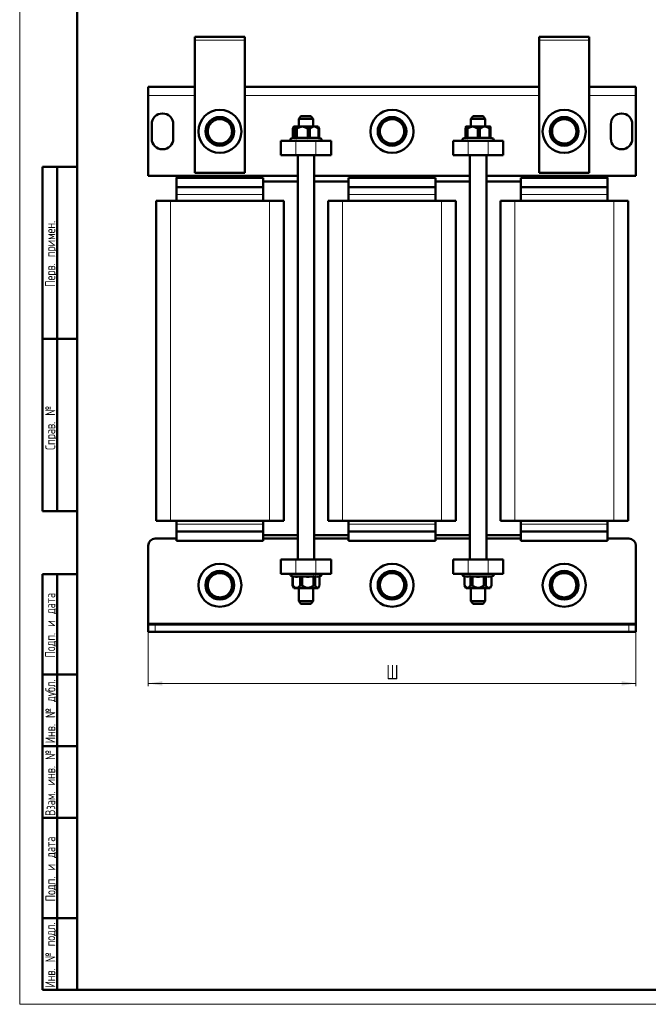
# Model space of a CAD drawing. Header units: millimetres. Extents: x 0 to 864, y 0 to 1188.
# Tile 1 of 3: x 0 to 438, y 0 to 687. Entities that reach past the tile are written whole.
import ezdxf

# ---------------------------------------------------------------- set-up
doc = ezdxf.new("R2010")
doc.units = ezdxf.units.MM
doc.header["$LTSCALE"] = 2
doc.layers.add('ОСЕВЫЕ', color=7, linetype='Continuous')
doc.styles.add('SLDTEXTSTYLE0', font='TXT', dxfattribs={"width": 0.7, "bigfont": 'bigfont'})
doc.styles.add('SLDTEXTSTYLE1', font='TXT', dxfattribs={"width": 0.7})
doc.dimstyles.new('SLDDIMSTYLE0', dxfattribs={"dimtxt": 10, "dimasz": 10, "dimexe": 0, "dimexo": 0.0625, "dimgap": 2.5, "dimtad": 2, "dimdec": 1, "dimrnd": 1e-09, "dimzin": 12, "dimdsep": 46, "dimtxsty": 'SLDTEXTSTYLE1', "dimsah": 1, "dimcen": 0.09, "dimadec": 0, "dimazin": 3, "dimtfac": 1, "dimtdec": 3, "dimtofl": 0, "dimtmove": 0, "dimatfit": 3, "dimfxl": 1, "dimfrac": 2, "dimtolj": 1, "dimtzin": 12, "dimarcsym": 0})

# ---------------------------------------------------------------- blocks, each defined once
blk = doc.blocks.new('_D')
at = {"color": 7, "linetype": 'Continuous', "lineweight": 0}
for p, q in [((89.54, 259.75), (89.54, 221.77)), ((429.54, 259.75), (429.54, 221.77)), ((89.54, 223.77), (429.54, 223.77))]:
    blk.add_line(p, q, dxfattribs=at)
at = {"color": 7, "linetype": 'Continuous', "lineweight": 18}
for points in [[(89.54, 223.77), (99.54, 222.24), (99.54, 225.31)], [(429.54, 223.77), (419.54, 225.31), (419.54, 222.24)]]:
    blk.add_solid(points, dxfattribs=at)
at = {"color": 7, "linetype": 'Continuous', "lineweight": 18, "insert": (255.63, 236.67), "char_height": 10, "attachment_point": 1, "style": 'SLDTEXTSTYLE0'}
blk.add_mtext('Ш', dxfattribs=at)

msp = doc.modelspace()

# ---------------------------------------------------------------- linework, layer by layer
at = {"color": 7, "linetype": 'Continuous', "lineweight": 50}
for p, q in [((40, 1178), (40, 10)), ((122.04, 674.77), (157.04, 674.77)), ((122.04, 672.27), (122.04, 674.77)), ((157.04, 674.77), (157.04, 672.27)), ((362.04, 674.77), (397.04, 674.77)), ((362.04, 672.27), (362.04, 674.77)), ((397.04, 674.77), (397.04, 672.27)), ((122.04, 672.27), (122.04, 579.77)), ((157.04, 579.77), (157.04, 672.27)), ((362.04, 672.27), (362.04, 579.77)), ((397.04, 579.77), (397.04, 672.27)), ((89.54, 633.77), (89.54, 639.77)), ((89.54, 639.77), (122.04, 639.77)), ((157.04, 639.77), (362.04, 639.77)), ((397.04, 639.77), (429.54, 639.77)), ((429.54, 639.77), (429.54, 633.77)), ((89.54, 633.77), (89.54, 577.77)), ((429.54, 577.77), (429.54, 633.77)), ((196.04, 619.27), (194.54, 617.49)), ((196.04, 619.27), (200.09, 619.27)), ((200.09, 619.27), (203.04, 619.27)), ((204.54, 617.49), (203.04, 619.27)), ((316.04, 619.27), (314.54, 617.49)), ((316.04, 619.27), (319.54, 619.27)), ((319.54, 619.27), (323.04, 619.27)), ((324.54, 617.49), (323.04, 619.27)), ((92.04, 603.77), (92.04, 613.77)), ((107.04, 613.77), (107.04, 603.77)), ((191.14, 612.27), (190.83, 611.74)), ((207.94, 612.27), (191.14, 612.27)), ((194.54, 617.49), (194.54, 612.27)), ((200.33, 617.49), (194.54, 617.49)), ((204.54, 617.49), (200.33, 617.49)), ((204.54, 612.27), (204.54, 617.49)), ((208.25, 611.74), (207.94, 612.27)), ((208.24, 611.74), (208.7, 610.54)), ((311.14, 612.27), (311, 612.04)), ((327.94, 612.27), (311.14, 612.27)), ((314.54, 617.49), (314.54, 612.27)), ((319.54, 617.49), (314.54, 617.49)), ((324.54, 617.49), (319.54, 617.49)), ((324.54, 612.27), (324.54, 617.49)), ((328.08, 612.04), (327.94, 612.27)), ((412.04, 603.77), (412.04, 613.77)), ((427.04, 613.77), (427.04, 603.77)), ((190.38, 610.54), (190.38, 604.54)), ((190.38, 604.52), (190.38, 604.54)), ((193.13, 610.54), (192.09, 610.54)), ((192.09, 604.54), (192.09, 610.54)), ((192.09, 604.54), (192.09, 604.52)), ((193.13, 610.54), (193.13, 604.54)), ((193.13, 604.52), (193.13, 604.54)), ((200.78, 604.54), (200.77, 604.52)), ((202.29, 610.54), (200.78, 610.54)), ((200.78, 604.54), (200.78, 610.54)), ((202.29, 610.54), (202.29, 604.54)), ((202.29, 604.52), (202.29, 604.54)), ((208.7, 610.54), (208.23, 610.54)), ((208.23, 604.54), (208.23, 610.54)), ((208.23, 604.54), (208.23, 604.52)), ((208.7, 610.54), (208.7, 604.54)), ((208.7, 604.52), (208.7, 604.54)), ((310.62, 604.27), (309.13, 603.73)), ((310.83, 610.54), (310.83, 604.54)), ((310.83, 604.52), (310.83, 604.54)), ((312.12, 610.54), (311.27, 610.54)), ((311.27, 604.54), (311.27, 610.54)), ((311.27, 604.54), (311.27, 604.52)), ((312.12, 610.54), (312.12, 604.54)), ((312.12, 604.52), (312.12, 604.54)), ((320.83, 610.54), (319.28, 610.54)), ((319.28, 604.54), (319.28, 610.54)), ((319.28, 604.54), (319.28, 604.52)), ((320.83, 610.54), (320.83, 604.54)), ((320.83, 604.52), (320.83, 604.54)), ((328.25, 610.54), (327.55, 610.54)), ((327.55, 604.54), (327.55, 610.54)), ((327.55, 604.54), (327.55, 604.52)), ((328.25, 610.54), (328.25, 604.54)), ((328.25, 604.52), (328.25, 604.54)), ((329.95, 603.73), (328.46, 604.27)), ((182.04, 592.27), (182.04, 602.27)), ((182.04, 602.27), (192.54, 602.27)), ((190.42, 604.2), (189.13, 603.73)), ((206.54, 602.27), (192.54, 602.27)), ((206.54, 602.27), (217.04, 602.27)), ((209.95, 603.73), (208.86, 604.13)), ((217.04, 602.27), (217.04, 592.27)), ((302.04, 592.27), (302.04, 602.27)), ((302.04, 602.27), (312.54, 602.27)), ((326.54, 602.27), (312.54, 602.27)), ((326.54, 602.27), (337.04, 602.27)), ((337.04, 602.27), (337.04, 592.27)), ((192.54, 592.27), (182.04, 592.27)), ((192.54, 592.27), (206.54, 592.27)), ((193.79, 592.27), (193.79, 310.27)), ((205.29, 310.27), (205.29, 592.27)), ((217.04, 592.27), (206.54, 592.27)), ((312.54, 592.27), (302.04, 592.27)), ((312.54, 592.27), (326.54, 592.27)), ((313.79, 592.27), (313.79, 310.27)), ((325.29, 310.27), (325.29, 592.27)), ((337.04, 592.27), (326.54, 592.27)), ((16, 344), (16, 584)), ((40, 584), (16, 584)), ((16, 344), (16, 584)), ((26, 344), (26, 584)), ((26, 344), (26, 584)), ((89.54, 577.77), (193.79, 577.77)), ((109.54, 577.77), (109.54, 576.27)), ((122.04, 579.77), (157.04, 579.77)), ((205.29, 577.77), (313.79, 577.77)), ((325.29, 577.77), (429.54, 577.77)), ((362.04, 579.77), (397.04, 579.77)), ((409.54, 576.27), (409.54, 577.77)), ((109.29, 569.77), (109.29, 576.27)), ((109.29, 576.27), (169.79, 576.27)), ((169.79, 569.77), (169.79, 576.27)), ((193.79, 573.77), (169.79, 573.77)), ((229.29, 573.77), (205.29, 573.77)), ((229.29, 576.27), (289.79, 576.27)), ((229.29, 569.77), (229.29, 576.27)), ((289.79, 569.77), (289.79, 576.27)), ((313.79, 573.77), (289.79, 573.77)), ((349.29, 573.77), (325.29, 573.77)), ((349.29, 569.77), (349.29, 576.27)), ((349.29, 576.27), (409.79, 576.27)), ((409.79, 569.77), (409.79, 576.27)), ((109.29, 569.77), (169.79, 569.77)), ((109.29, 569.77), (109.29, 564.77)), ((109.29, 560.27), (109.29, 564.77)), ((169.79, 564.77), (169.79, 569.77)), ((169.79, 564.77), (169.79, 560.27)), ((229.29, 569.77), (289.79, 569.77)), ((229.29, 569.77), (229.29, 564.77)), ((229.29, 560.27), (229.29, 564.77)), ((289.79, 564.77), (289.79, 569.77)), ((289.79, 564.77), (289.79, 560.27)), ((349.29, 569.77), (409.79, 569.77)), ((349.29, 569.77), (349.29, 564.77)), ((349.29, 560.27), (349.29, 564.77)), ((409.79, 564.77), (409.79, 569.77)), ((409.79, 564.77), (409.79, 560.27)), ((95.04, 337.27), (95.04, 560.27)), ((95.04, 560.27), (105.04, 560.27)), ((105.04, 560.27), (174.04, 560.27)), ((174.04, 560.27), (184.04, 560.27)), ((184.04, 560.27), (184.04, 337.27)), ((215.04, 337.27), (215.04, 560.27)), ((215.04, 560.27), (225.04, 560.27)), ((225.04, 560.27), (294.04, 560.27)), ((294.04, 560.27), (304.04, 560.27)), ((304.04, 560.27), (304.04, 337.27)), ((335.04, 337.27), (335.04, 560.27)), ((335.04, 560.27), (345.04, 560.27)), ((345.04, 560.27), (414.04, 560.27)), ((414.04, 560.27), (424.04, 560.27)), ((424.04, 560.27), (424.04, 337.27)), ((16, 464), (40, 464)), ((16, 344), (40, 344)), ((105.04, 337.27), (95.04, 337.27)), ((105.04, 337.27), (174.04, 337.27)), ((109.29, 334.77), (109.29, 337.27)), ((169.79, 337.27), (169.79, 334.77)), ((184.04, 337.27), (174.04, 337.27)), ((225.04, 337.27), (215.04, 337.27)), ((225.04, 337.27), (294.04, 337.27)), ((229.29, 334.77), (229.29, 337.27)), ((289.79, 337.27), (289.79, 334.77)), ((304.04, 337.27), (294.04, 337.27)), ((345.04, 337.27), (335.04, 337.27)), ((345.04, 337.27), (414.04, 337.27)), ((349.29, 334.77), (349.29, 337.27)), ((409.79, 337.27), (409.79, 334.77)), ((424.04, 337.27), (414.04, 337.27)), ((109.29, 334.77), (109.29, 329.77)), ((169.79, 329.77), (109.29, 329.77)), ((109.29, 329.77), (109.29, 323.27)), ((169.79, 329.77), (169.79, 334.77)), ((169.79, 329.77), (169.79, 323.27)), ((229.29, 334.77), (229.29, 329.77)), ((289.79, 329.77), (229.29, 329.77)), ((229.29, 329.77), (229.29, 323.27)), ((289.79, 329.77), (289.79, 334.77)), ((289.79, 329.77), (289.79, 323.27)), ((349.29, 334.77), (349.29, 329.77)), ((349.29, 329.77), (349.29, 323.27)), ((409.79, 329.77), (349.29, 329.77)), ((409.79, 329.77), (409.79, 334.77)), ((409.79, 329.77), (409.79, 323.27)), ((94.54, 324.77), (109.29, 324.77)), ((169.79, 323.27), (109.29, 323.27)), ((169.79, 327.27), (193.79, 327.27)), ((169.79, 324.77), (193.79, 324.77)), ((205.29, 327.27), (229.29, 327.27)), ((205.29, 324.77), (229.29, 324.77)), ((289.79, 323.27), (229.29, 323.27)), ((289.79, 327.27), (313.79, 327.27)), ((289.79, 324.77), (313.79, 324.77)), ((325.29, 327.27), (349.29, 327.27)), ((325.29, 324.77), (349.29, 324.77)), ((409.79, 323.27), (349.29, 323.27)), ((409.79, 324.77), (424.54, 324.77)), ((89.54, 265.77), (89.54, 319.77)), ((429.54, 319.77), (429.54, 265.77)), ((182.04, 300.27), (182.04, 310.27)), ((192.54, 310.27), (182.04, 310.27)), ((206.54, 310.27), (192.54, 310.27)), ((217.04, 310.27), (206.54, 310.27)), ((217.04, 300.27), (217.04, 310.27)), ((302.04, 300.27), (302.04, 310.27)), ((312.54, 310.27), (302.04, 310.27)), ((326.54, 310.27), (312.54, 310.27)), ((337.04, 310.27), (326.54, 310.27)), ((337.04, 300.27), (337.04, 310.27)), ((16, 10), (16, 300)), ((16, 300), (40, 300)), ((26, 10), (26, 300)), ((182.04, 300.27), (192.54, 300.27)), ((189.13, 298.82), (189.83, 298.57)), ((190.17, 298.03), (190.17, 298.01)), ((190.17, 292.01), (190.17, 298.01)), ((190.41, 298.01), (190.41, 298.03)), ((190.41, 298.01), (190.41, 292.01)), ((192.54, 300.27), (206.54, 300.27)), ((195.48, 298.03), (195.48, 298.01)), ((195.48, 292.01), (195.48, 298.01)), ((196.92, 298.01), (196.92, 298.03)), ((196.92, 298.01), (196.92, 292.01)), ((204.85, 298.03), (204.85, 298.01)), ((204.85, 292.01), (204.85, 298.01)), ((206.05, 298.01), (206.05, 298.03)), ((206.05, 298.01), (206.05, 292.01)), ((206.54, 300.27), (217.04, 300.27)), ((208.91, 298.03), (208.91, 298.01)), ((208.91, 292.01), (208.91, 298.01)), ((209.08, 298.5), (209.95, 298.82)), ((302.04, 300.27), (312.54, 300.27)), ((309.13, 298.82), (309.74, 298.6)), ((310.14, 298.03), (310.14, 292.01)), ((310.17, 298.01), (310.17, 298.03)), ((310.17, 298.01), (310.17, 292.01)), ((312.54, 300.27), (326.54, 300.27)), ((314.18, 298.03), (314.18, 298.01)), ((314.18, 292.01), (314.18, 298.01)), ((315.53, 298.01), (315.53, 298.03)), ((315.53, 298.01), (315.53, 292.01)), ((323.55, 298.03), (323.55, 298.01)), ((323.55, 292.01), (323.55, 298.01)), ((324.89, 298.01), (324.89, 298.03)), ((324.89, 298.01), (324.89, 292.01)), ((326.54, 300.27), (337.04, 300.27)), ((328.91, 298.03), (328.91, 298.01)), ((328.91, 292.01), (328.91, 298.01)), ((328.94, 292.01), (328.94, 298.03)), ((329.33, 298.6), (329.95, 298.82)), ((190.44, 291.58), (190.17, 292.01)), ((190.17, 292.01), (190.41, 292.01)), ((190.4, 291.56), (191.14, 290.27)), ((191.14, 290.27), (200.87, 290.27)), ((194.54, 290.27), (194.54, 281.06)), ((195.48, 292.01), (196.92, 292.01)), ((200.87, 290.27), (207.94, 290.27)), ((204.54, 281.06), (204.54, 290.27)), ((204.85, 292.01), (206.05, 292.01)), ((207.94, 290.27), (208.68, 291.56)), ((310.14, 292.01), (311.14, 290.27)), ((310.14, 292.01), (310.17, 292.01)), ((311.14, 290.27), (327.94, 290.27)), ((314.18, 292.01), (315.53, 292.01)), ((314.54, 290.27), (314.54, 281.06)), ((323.55, 292.01), (324.89, 292.01)), ((324.54, 281.06), (324.54, 290.27)), ((327.94, 290.27), (328.94, 292.01)), ((328.91, 292.01), (328.94, 292.01)), ((194.54, 281.06), (196.04, 279.27)), ((194.54, 281.06), (200.33, 281.06)), ((200.09, 279.27), (196.04, 279.27)), ((203.04, 279.27), (200.09, 279.27)), ((200.33, 281.06), (204.54, 281.06)), ((203.04, 279.27), (204.54, 281.06)), ((314.54, 281.06), (316.04, 279.27)), ((314.54, 281.06), (319.54, 281.06)), ((319.54, 279.27), (316.04, 279.27)), ((319.54, 281.06), (324.54, 281.06)), ((323.04, 279.27), (319.54, 279.27)), ((323.04, 279.27), (324.54, 281.06)), ((89.54, 265.77), (89.54, 264.77)), ((89.54, 259.77), (89.54, 264.77)), ((89.54, 264.77), (94.54, 264.77)), ((94.54, 264.77), (424.54, 264.77)), ((424.54, 264.77), (429.54, 264.77)), ((429.54, 264.77), (429.54, 265.77)), ((429.54, 264.77), (429.54, 259.77)), ((94.54, 259.77), (89.54, 259.77)), ((94.54, 259.77), (424.54, 259.77)), ((429.54, 259.77), (424.54, 259.77)), ((40, 230), (16, 230)), ((40, 180), (16, 180)), ((40, 130), (16, 130)), ((16, 60), (40, 60)), ((16, 10), (40, 10)), ((40, 10), (830, 10))]:
    msp.add_line(p, q, dxfattribs=at)
at = {"color": 7, "linetype": 'Continuous', "lineweight": 25}
for p, q in [((40, 1178), (40, 10)), ((40, 464), (16, 464))]:
    msp.add_line(p, q, dxfattribs=at)
at = {"color": 9, "linetype": 'Continuous', "lineweight": 18}
for p, q in [((122.04, 672.27), (157.04, 672.27)), ((362.04, 672.27), (397.04, 672.27)), ((122.04, 633.77), (89.54, 633.77)), ((362.04, 633.77), (157.04, 633.77)), ((429.54, 633.77), (397.04, 633.77)), ((192.09, 604.52), (193.13, 604.52)), ((200.77, 604.52), (202.29, 604.52)), ((208.23, 604.52), (208.7, 604.52)), ((311.27, 604.52), (312.12, 604.52)), ((319.28, 604.52), (320.83, 604.52)), ((327.55, 604.52), (328.25, 604.52)), ((189.13, 603.73), (206.54, 603.73)), ((192.96, 603.95), (191.69, 603.95)), ((192.54, 602.27), (192.54, 592.27)), ((202.53, 603.95), (200.69, 603.95)), ((206.54, 603.73), (209.95, 603.73)), ((206.54, 592.27), (206.54, 602.27)), ((209.11, 603.95), (208.54, 603.95)), ((309.13, 603.73), (325.23, 603.73)), ((311.89, 603.95), (310.86, 603.95)), ((312.54, 602.27), (312.54, 592.27)), ((321.01, 603.95), (319.14, 603.95)), ((325.23, 603.73), (329.95, 603.73)), ((326.54, 592.27), (326.54, 602.27)), ((328.66, 603.95), (327.81, 603.95)), ((109.29, 564.77), (169.79, 564.77)), ((229.29, 564.77), (289.79, 564.77)), ((349.29, 564.77), (409.79, 564.77)), ((105.04, 560.27), (105.04, 337.27)), ((174.04, 337.27), (174.04, 560.27)), ((225.04, 560.27), (225.04, 337.27)), ((294.04, 337.27), (294.04, 560.27)), ((345.04, 560.27), (345.04, 337.27)), ((414.04, 337.27), (414.04, 560.27)), ((169.79, 334.77), (109.29, 334.77)), ((289.79, 334.77), (229.29, 334.77)), ((409.79, 334.77), (349.29, 334.77)), ((192.54, 300.27), (192.54, 310.27)), ((206.54, 300.27), (206.54, 310.27)), ((312.54, 300.27), (312.54, 310.27)), ((326.54, 300.27), (326.54, 310.27)), ((209.95, 298.82), (189.13, 298.82)), ((189.76, 298.6), (190.06, 298.6)), ((190.41, 298.03), (190.17, 298.03)), ((195.19, 298.6), (196.94, 298.6)), ((196.92, 298.03), (195.48, 298.03)), ((206.05, 298.03), (204.85, 298.03)), ((204.96, 298.6), (206.42, 298.6)), ((319.54, 298.82), (309.13, 298.82)), ((309.74, 298.6), (309.79, 298.6)), ((310.17, 298.03), (310.14, 298.03)), ((313.85, 298.6), (315.48, 298.6)), ((315.53, 298.03), (314.18, 298.03)), ((329.95, 298.82), (319.54, 298.82)), ((324.89, 298.03), (323.55, 298.03)), ((323.6, 298.6), (325.23, 298.6)), ((328.94, 298.03), (328.91, 298.03)), ((329.29, 298.6), (329.33, 298.6)), ((429.54, 265.77), (89.54, 265.77)), ((94.54, 264.77), (94.54, 259.77)), ((424.54, 259.77), (424.54, 264.77))]:
    msp.add_line(p, q, dxfattribs=at)
at = {"color": 7, "linetype": 'Continuous', "lineweight": 50}
for centre, radius in [((139.54, 608.77), 15), ((139.54, 608.77), 10), ((259.54, 608.77), 15), ((259.54, 608.77), 10), ((379.54, 608.77), 15), ((379.54, 608.77), 10), ((139.54, 292.27), 15), ((139.54, 292.27), 10), ((259.54, 292.27), 15), ((259.54, 292.27), 10), ((379.54, 292.27), 15), ((379.54, 292.27), 10)]:
    msp.add_circle(centre, radius, dxfattribs=at)
for centre, radius, start, end in [((99.54, 613.77), 7.5, 0, 180), ((419.54, 613.77), 7.5, 360, 180), ((139.54, 608.77), 8.5, 143.31178, 203.31178), ((139.54, 608.77), 8.5, 83.31178, 143.31178), ((139.54, 608.77), 8.5, 23.31178, 83.31178), ((139.54, 608.77), 8.5, 323.31178, 23.31178), ((259.54, 608.77), 8.5, 156.8699, 216.8699), ((259.54, 608.77), 8.5, 96.8699, 156.8699), ((259.54, 608.77), 8.5, 36.8699, 96.8699), ((259.54, 608.77), 8.5, 336.8699, 36.8699), ((379.54, 608.77), 8.5, 130.86263, 190.86263), ((379.54, 608.77), 8.5, 70.86263, 130.86263), ((379.54, 608.77), 8.5, 10.86263, 70.86263), ((139.54, 608.77), 8.5, 203.31178, 263.31178), ((259.54, 608.77), 8.5, 276.8699, 336.8699), ((379.54, 608.77), 8.5, 190.86263, 250.86263), ((379.54, 608.77), 8.5, 310.86263, 10.86263), ((99.54, 603.77), 7.5, 180, 0), ((139.54, 608.77), 8.5, 263.31178, 323.31178), ((189.39, 603.02), 0.75, 110, 270), ((209.69, 603.02), 0.75, 270, 70), ((259.54, 608.77), 8.5, 216.8699, 276.8699), ((309.39, 603.02), 0.75, 110, 270), ((329.69, 603.02), 0.75, 270, 70), ((379.54, 608.77), 8.5, 250.86263, 310.86263), ((419.54, 603.77), 7.5, 180, 0), ((94.54, 319.77), 5, 90, 180), ((424.54, 319.77), 5, 0, 90), ((139.54, 292.27), 8.5, 143.31178, 203.31178), ((139.54, 292.27), 8.5, 83.31178, 143.31178), ((139.54, 292.27), 8.5, 23.31178, 83.31178), ((139.54, 292.27), 8.5, 323.31178, 23.31178), ((189.39, 299.52), 0.75, 90, 250), ((209.69, 299.52), 0.75, 290, 90), ((259.54, 292.27), 8.5, 130.86263, 190.86263), ((259.54, 292.27), 8.5, 70.86263, 130.86263), ((259.54, 292.27), 8.5, 10.86263, 70.86263), ((309.39, 299.52), 0.75, 90, 250), ((309.54, 298.03), 0.6, 0, 70), ((329.54, 298.03), 0.6, 110, 180), ((329.69, 299.52), 0.75, 290, 90), ((379.54, 292.27), 8.5, 120, 180), ((379.54, 292.27), 8.5, 60, 120), ((379.54, 292.27), 8.5, 0, 60), ((139.54, 292.27), 8.5, 203.31178, 263.31178), ((259.54, 292.27), 8.5, 190.86263, 250.86263), ((259.54, 292.27), 8.5, 310.86263, 10.86263), ((379.54, 292.27), 8.5, 180, 240), ((379.54, 292.27), 8.5, 300, 0), ((139.54, 292.27), 8.5, 263.31178, 323.31178), ((259.54, 292.27), 8.5, 250.86263, 310.86263), ((379.54, 292.27), 8.5, 240, 300)]:
    msp.add_arc(centre, radius, start, end, dxfattribs=at)
for points, knots in [([(373.98, 615.2), (374.07, 615.28), (374.73, 615.86), (375.99, 616.94), (377.12, 617.92), (377.69, 618.41)], [0, 0, 0, 0, 0.070088, 0.530783, 1, 1, 1, 1]), ([(377.69, 618.41), (378.44, 618.15), (379.96, 617.63), (381.53, 617.08), (382.33, 616.81)], [0, 0, 0, 0, 0.495458, 1, 1, 1, 1]), ([(129.79, 609.92), (130.27, 610.56), (131.23, 611.85), (132.22, 613.18), (132.72, 613.85)], [0, 0, 0, 0, 0.495458, 1, 1, 1, 1]), ([(132.72, 613.85), (132.79, 613.95), (133.32, 614.65), (134.31, 615.98), (135.2, 617.18), (135.66, 617.79)], [0, 0, 0, 0, 0.070088, 0.5307834, 1, 1, 1, 1]), ([(135.66, 617.79), (136.45, 617.7), (138.04, 617.51), (139.7, 617.31), (140.53, 617.22)], [0, 0, 0, 0, 0.495458, 1, 1, 1, 1]), ([(140.53, 617.22), (140.64, 617.2), (141.52, 617.1), (143.17, 616.91), (144.65, 616.73), (145.4, 616.65)], [0, 0, 0, 0, 0.070088, 0.530783, 1, 1, 1, 1]), ([(145.4, 616.65), (145.72, 615.91), (146.36, 614.44), (147.01, 612.91), (147.35, 612.14)], [0, 0, 0, 0, 0.495458, 1, 1, 1, 1]), ([(147.35, 612.14), (147.36, 612.11), (147.69, 611.35), (148.35, 609.82), (148.97, 608.37), (149.29, 607.63)], [0, 0, 0, 0, 0.0171741, 0.5034184, 1, 1, 1, 1]), ([(192.09, 610.54), (191.93, 611.04), (191.67, 611.85), (191.23, 612.21), (190.79, 611.83), (190.53, 611.02), (190.38, 610.54)], [0, 0, 0, 0, 0.304228, 0.504023, 0.7042, 1, 1, 1, 1]), ([(200.78, 610.54), (200.06, 611.04), (198.88, 611.85), (196.92, 612.21), (194.98, 611.83), (193.82, 611.02), (193.13, 610.54)], [0, 0, 0, 0, 0.304228, 0.504023, 0.7042, 1, 1, 1, 1]), ([(208.23, 610.54), (207.75, 610.97), (206.92, 611.72), (205.51, 612.19), (204.1, 611.98), (203.04, 611.27), (202.44, 610.69), (202.29, 610.54)], [0, 0, 0, 0, 0.265126, 0.4611, 0.657144, 0.912342, 1, 1, 1, 1]), ([(249.79, 607.6), (250.11, 608.33), (250.74, 609.81), (251.39, 611.34), (251.72, 612.11)], [0, 0, 0, 0, 0.495458, 1, 1, 1, 1]), ([(251.72, 612.11), (251.77, 612.22), (252.11, 613.03), (252.77, 614.56), (253.35, 615.93), (253.65, 616.63)], [0, 0, 0, 0, 0.070088, 0.530783, 1, 1, 1, 1]), ([(253.65, 616.63), (254.44, 616.72), (256.04, 616.91), (257.69, 617.11), (258.52, 617.21)], [0, 0, 0, 0, 0.495458, 1, 1, 1, 1]), ([(258.52, 617.21), (258.64, 617.23), (259.51, 617.33), (261.16, 617.53), (262.65, 617.71), (263.39, 617.8)], [0, 0, 0, 0, 0.070088, 0.530783, 1, 1, 1, 1]), ([(263.39, 617.8), (263.87, 617.16), (264.84, 615.88), (265.84, 614.55), (266.34, 613.87)], [0, 0, 0, 0, 0.495458, 1, 1, 1, 1]), ([(266.34, 613.87), (266.36, 613.85), (266.86, 613.18), (267.86, 611.85), (268.8, 610.59), (269.28, 609.95)], [0, 0, 0, 0, 0.017174, 0.503418, 1, 1, 1, 1]), ([(311.27, 610.54), (311.23, 611.04), (311.16, 611.85), (311.05, 612.21), (310.94, 611.83), (310.87, 611.02), (310.83, 610.54)], [0, 0, 0, 0, 0.304228, 0.504023, 0.7042, 1, 1, 1, 1]), ([(319.28, 610.54), (318.62, 611.04), (317.51, 611.85), (315.67, 612.21), (313.85, 611.83), (312.77, 611.02), (312.12, 610.54)], [0, 0, 0, 0, 0.304228, 0.504023, 0.7042, 1, 1, 1, 1]), ([(327.55, 610.54), (327.01, 610.97), (326.07, 611.72), (324.48, 612.19), (322.88, 611.98), (321.68, 611.27), (321, 610.69), (320.83, 610.54)], [0, 0, 0, 0, 0.265126, 0.4611, 0.657144, 0.912342, 1, 1, 1, 1]), ([(328.05, 612.02), (328.08, 611.97), (328.15, 611.8), (328.21, 611.05), (328.25, 610.54)], [0, 0, 0, 0, 0.336275, 1, 1, 1, 1]), ([(370.27, 611.99), (370.87, 612.51), (372.09, 613.57), (373.34, 614.65), (373.98, 615.2)], [0, 0, 0, 0, 0.495458, 1, 1, 1, 1]), ([(371.19, 607.17), (371.19, 607.2), (371.03, 608.02), (370.72, 609.66), (370.42, 611.21), (370.27, 611.99)], [0, 0, 0, 0, 0.017174, 0.503418, 1, 1, 1, 1]), ([(382.33, 616.81), (382.44, 616.77), (383.27, 616.48), (384.84, 615.93), (386.25, 615.44), (386.96, 615.2)], [0, 0, 0, 0, 0.070088, 0.530783, 1, 1, 1, 1]), ([(386.96, 615.2), (387.11, 614.41), (387.42, 612.83), (387.73, 611.2), (387.89, 610.38)], [0, 0, 0, 0, 0.495458, 1, 1, 1, 1]), ([(131.73, 605.41), (131.72, 605.44), (131.39, 606.2), (130.73, 607.73), (130.11, 609.18), (129.79, 609.92)], [0, 0, 0, 0, 0.017174, 0.503418, 1, 1, 1, 1]), ([(133.68, 600.9), (133.36, 601.64), (132.72, 603.11), (132.07, 604.64), (131.73, 605.41)], [0, 0, 0, 0, 0.495458, 1, 1, 1, 1]), ([(149.29, 607.63), (148.81, 606.99), (147.85, 605.7), (146.86, 604.37), (146.36, 603.7)], [0, 0, 0, 0, 0.495458, 1, 1, 1, 1]), ([(190.38, 604.52), (190.37, 604.45), (190.35, 604.32), (190.29, 604.18), (190.23, 604.13), (190.22, 604.13)], [0, 0, 0, 0, 0.465283, 0.930214, 1, 1, 1, 1]), ([(192.09, 604.52), (192.08, 604.45), (192.06, 604.31), (191.96, 604.14), (191.83, 604.02), (191.73, 603.97), (191.7, 603.95), (191.69, 603.95)], [0, 0, 0, 0, 0.271399, 0.542593, 0.81901, 0.990077, 1, 1, 1, 1]), ([(193.13, 604.52), (193.13, 604.45), (193.13, 604.31), (193.09, 604.14), (193.03, 604.02), (192.98, 603.97), (192.96, 603.95), (192.96, 603.95)], [0, 0, 0, 0, 0.271399, 0.542593, 0.81901, 0.990077, 1, 1, 1, 1]), ([(200.77, 604.52), (200.77, 604.45), (200.76, 604.31), (200.73, 604.14), (200.71, 604.02), (200.7, 603.97), (200.7, 603.95), (200.69, 603.95)], [0, 0, 0, 0, 0.271399, 0.542593, 0.81901, 0.990077, 1, 1, 1, 1]), ([(202.29, 604.52), (202.3, 604.45), (202.31, 604.31), (202.38, 604.14), (202.45, 604.02), (202.51, 603.97), (202.53, 603.95), (202.53, 603.95)], [0, 0, 0, 0, 0.2713992, 0.5425928, 0.8190103, 0.9900769, 1, 1, 1, 1]), ([(208.54, 603.95), (208.54, 603.95), (208.5, 603.97), (208.42, 604.02), (208.32, 604.14), (208.24, 604.31), (208.23, 604.45), (208.23, 604.52)], [0, 0, 0, 0, 0.009923, 0.18099, 0.457407, 0.728601, 1, 1, 1, 1]), ([(209.11, 603.95), (209.11, 603.95), (209.07, 603.97), (208.97, 604.02), (208.83, 604.14), (208.72, 604.31), (208.71, 604.45), (208.7, 604.52)], [0, 0, 0, 0, 0.009923, 0.18099, 0.457407, 0.728601, 1, 1, 1, 1]), ([(252.74, 603.67), (252.72, 603.7), (252.22, 604.37), (251.22, 605.7), (250.27, 606.96), (249.79, 607.6)], [0, 0, 0, 0, 0.0171741, 0.5034184, 1, 1, 1, 1]), ([(267.36, 605.44), (267.31, 605.33), (266.96, 604.52), (266.31, 602.99), (265.72, 601.62), (265.43, 600.92)], [0, 0, 0, 0, 0.070088, 0.530783, 1, 1, 1, 1]), ([(269.28, 609.95), (268.97, 609.22), (268.34, 607.74), (267.69, 606.21), (267.36, 605.44)], [0, 0, 0, 0, 0.495458, 1, 1, 1, 1]), ([(310.83, 604.41), (310.83, 604.41), (310.84, 604.41), (310.7, 604.32), (310.62, 604.27)], [0, 0, 0, 0, 0.422717, 1, 1, 1, 1]), ([(311.27, 604.52), (311.26, 604.45), (311.25, 604.31), (311.14, 604.14), (311.01, 604.02), (310.91, 603.97), (310.87, 603.95), (310.86, 603.95)], [0, 0, 0, 0, 0.271399, 0.542593, 0.81901, 0.990077, 1, 1, 1, 1]), ([(312.12, 604.52), (312.12, 604.45), (312.12, 604.31), (312.06, 604.14), (311.98, 604.02), (311.92, 603.97), (311.89, 603.95), (311.89, 603.95)], [0, 0, 0, 0, 0.271399, 0.542593, 0.81901, 0.990077, 1, 1, 1, 1]), ([(319.28, 604.52), (319.27, 604.45), (319.26, 604.31), (319.22, 604.14), (319.18, 604.02), (319.15, 603.97), (319.14, 603.95), (319.14, 603.95)], [0, 0, 0, 0, 0.271399, 0.542593, 0.81901, 0.990077, 1, 1, 1, 1]), ([(320.83, 604.52), (320.84, 604.45), (320.85, 604.31), (320.9, 604.14), (320.96, 604.02), (321, 603.97), (321.01, 603.95), (321.01, 603.95)], [0, 0, 0, 0, 0.271399, 0.542593, 0.81901, 0.990077, 1, 1, 1, 1]), ([(327.81, 603.95), (327.81, 603.95), (327.78, 603.97), (327.71, 604.02), (327.62, 604.14), (327.55, 604.31), (327.55, 604.45), (327.55, 604.52)], [0, 0, 0, 0, 0.009923, 0.18099, 0.457407, 0.728601, 1, 1, 1, 1]), ([(328.66, 603.95), (328.66, 603.95), (328.62, 603.97), (328.52, 604.02), (328.38, 604.14), (328.27, 604.31), (328.26, 604.45), (328.25, 604.52)], [0, 0, 0, 0, 0.009923, 0.18099, 0.457407, 0.728601, 1, 1, 1, 1]), ([(372.12, 602.35), (371.97, 603.14), (371.66, 604.72), (371.35, 606.35), (371.19, 607.17)], [0, 0, 0, 0, 0.495458, 1, 1, 1, 1]), ([(388.81, 605.56), (388.21, 605.04), (386.99, 603.98), (385.73, 602.9), (385.1, 602.35)], [0, 0, 0, 0, 0.495458, 1, 1, 1, 1]), ([(387.89, 610.38), (387.89, 610.35), (388.05, 609.53), (388.36, 607.89), (388.66, 606.34), (388.81, 605.56)], [0, 0, 0, 0, 0.017174, 0.503418, 1, 1, 1, 1]), ([(138.55, 600.33), (138.43, 600.35), (137.56, 600.45), (135.91, 600.64), (134.42, 600.82), (133.68, 600.9)], [0, 0, 0, 0, 0.070088, 0.530783, 1, 1, 1, 1]), ([(143.42, 599.76), (142.63, 599.85), (141.03, 600.04), (139.38, 600.23), (138.55, 600.33)], [0, 0, 0, 0, 0.495458, 1, 1, 1, 1]), ([(146.36, 603.7), (146.29, 603.6), (145.76, 602.9), (144.77, 601.56), (143.87, 600.37), (143.42, 599.76)], [0, 0, 0, 0, 0.070088, 0.530783, 1, 1, 1, 1]), ([(255.68, 599.75), (255.21, 600.39), (254.24, 601.67), (253.24, 603), (252.74, 603.67)], [0, 0, 0, 0, 0.495458, 1, 1, 1, 1]), ([(260.56, 600.34), (260.44, 600.32), (259.57, 600.22), (257.92, 600.02), (256.43, 599.84), (255.68, 599.75)], [0, 0, 0, 0, 0.070088, 0.530783, 1, 1, 1, 1]), ([(265.43, 600.92), (264.64, 600.83), (263.04, 600.64), (261.39, 600.44), (260.56, 600.34)], [0, 0, 0, 0, 0.495458, 1, 1, 1, 1]), ([(376.75, 600.74), (376.64, 600.78), (375.81, 601.07), (374.24, 601.62), (372.83, 602.11), (372.12, 602.35)], [0, 0, 0, 0, 0.070088, 0.530783, 1, 1, 1, 1]), ([(381.39, 599.14), (380.64, 599.4), (379.12, 599.92), (377.55, 600.47), (376.75, 600.74)], [0, 0, 0, 0, 0.495458, 1, 1, 1, 1]), ([(385.1, 602.35), (385.01, 602.27), (384.35, 601.69), (383.09, 600.61), (381.96, 599.63), (381.39, 599.14)], [0, 0, 0, 0, 0.070088, 0.530783, 1, 1, 1, 1]), ([(129.79, 293.42), (130.27, 294.06), (131.23, 295.35), (132.22, 296.68), (132.72, 297.35)], [0, 0, 0, 0, 0.495458, 1, 1, 1, 1]), ([(132.72, 297.35), (132.79, 297.45), (133.32, 298.15), (134.31, 299.48), (135.2, 300.68), (135.66, 301.29)], [0, 0, 0, 0, 0.070088, 0.530783, 1, 1, 1, 1]), ([(135.66, 301.29), (136.45, 301.2), (138.04, 301.01), (139.7, 300.81), (140.53, 300.72)], [0, 0, 0, 0, 0.495458, 1, 1, 1, 1]), ([(140.53, 300.72), (140.64, 300.7), (141.52, 300.6), (143.17, 300.41), (144.65, 300.23), (145.4, 300.15)], [0, 0, 0, 0, 0.070088, 0.5307834, 1, 1, 1, 1]), ([(145.4, 300.15), (145.72, 299.41), (146.36, 297.94), (147.01, 296.41), (147.35, 295.64)], [0, 0, 0, 0, 0.495458, 1, 1, 1, 1]), ([(147.35, 295.64), (147.36, 295.61), (147.69, 294.85), (148.35, 293.32), (148.97, 291.87), (149.29, 291.13)], [0, 0, 0, 0, 0.017174, 0.503418, 1, 1, 1, 1]), ([(190.17, 298.03), (190.16, 298.1), (190.15, 298.24), (190.04, 298.41), (189.91, 298.53), (189.81, 298.58), (189.77, 298.6), (189.76, 298.6)], [0, 0, 0, 0, 0.271399, 0.542593, 0.81901, 0.990077, 1, 1, 1, 1]), ([(190.41, 298.03), (190.41, 298.1), (190.4, 298.24), (190.31, 298.41), (190.19, 298.53), (190.1, 298.58), (190.06, 298.6), (190.06, 298.6)], [0, 0, 0, 0, 0.2713992, 0.5425928, 0.8190103, 0.9900769, 1, 1, 1, 1]), ([(195.48, 298.03), (195.47, 298.1), (195.45, 298.24), (195.37, 298.41), (195.28, 298.53), (195.22, 298.58), (195.19, 298.6), (195.19, 298.6)], [0, 0, 0, 0, 0.271399, 0.542593, 0.81901, 0.990077, 1, 1, 1, 1]), ([(196.92, 298.03), (196.93, 298.1), (196.94, 298.24), (196.95, 298.41), (196.95, 298.53), (196.94, 298.58), (196.94, 298.6), (196.94, 298.6)], [0, 0, 0, 0, 0.271399, 0.542593, 0.81901, 0.990077, 1, 1, 1, 1]), ([(204.96, 298.6), (204.96, 298.6), (204.95, 298.58), (204.91, 298.53), (204.87, 298.41), (204.84, 298.24), (204.85, 298.1), (204.85, 298.03)], [0, 0, 0, 0, 0.0099231, 0.1809897, 0.4574072, 0.7286008, 1, 1, 1, 1]), ([(206.42, 298.6), (206.42, 298.6), (206.38, 298.58), (206.29, 298.53), (206.18, 298.41), (206.08, 298.24), (206.06, 298.1), (206.05, 298.03)], [0, 0, 0, 0, 0.009923, 0.18099, 0.457407, 0.728601, 1, 1, 1, 1]), ([(209.25, 298.57), (209.23, 298.56), (209.15, 298.52), (209.04, 298.41), (208.93, 298.24), (208.92, 298.1), (208.91, 298.03)], [0, 0, 0, 0, 0.096834, 0.401655, 0.700714, 1, 1, 1, 1]), ([(250.27, 295.49), (250.87, 296.01), (252.09, 297.07), (253.34, 298.15), (253.98, 298.7)], [0, 0, 0, 0, 0.495458, 1, 1, 1, 1]), ([(251.19, 290.67), (251.19, 290.7), (251.03, 291.52), (250.72, 293.16), (250.42, 294.71), (250.27, 295.49)], [0, 0, 0, 0, 0.017174, 0.503418, 1, 1, 1, 1]), ([(253.98, 298.7), (254.07, 298.78), (254.73, 299.36), (255.99, 300.44), (257.12, 301.42), (257.69, 301.91)], [0, 0, 0, 0, 0.070088, 0.5307834, 1, 1, 1, 1]), ([(257.69, 301.91), (258.44, 301.65), (259.96, 301.13), (261.53, 300.58), (262.33, 300.31)], [0, 0, 0, 0, 0.495458, 1, 1, 1, 1]), ([(262.33, 300.31), (262.44, 300.27), (263.27, 299.98), (264.84, 299.43), (266.25, 298.94), (266.96, 298.7)], [0, 0, 0, 0, 0.070088, 0.530783, 1, 1, 1, 1]), ([(266.96, 298.7), (267.11, 297.91), (267.42, 296.33), (267.73, 294.7), (267.89, 293.88)], [0, 0, 0, 0, 0.495458, 1, 1, 1, 1]), ([(309.79, 298.6), (309.79, 298.6), (309.83, 298.58), (309.93, 298.53), (310.05, 298.41), (310.15, 298.24), (310.17, 298.1), (310.17, 298.03)], [0, 0, 0, 0, 0.009923, 0.18099, 0.457407, 0.728601, 1, 1, 1, 1]), ([(313.85, 298.6), (313.85, 298.6), (313.88, 298.58), (313.96, 298.53), (314.07, 298.41), (314.16, 298.24), (314.18, 298.1), (314.18, 298.03)], [0, 0, 0, 0, 0.009923, 0.18099, 0.457407, 0.728601, 1, 1, 1, 1]), ([(315.48, 298.6), (315.48, 298.6), (315.49, 298.58), (315.5, 298.53), (315.53, 298.41), (315.54, 298.24), (315.53, 298.1), (315.53, 298.03)], [0, 0, 0, 0, 0.009923, 0.18099, 0.457407, 0.728601, 1, 1, 1, 1]), ([(323.55, 298.03), (323.55, 298.1), (323.54, 298.24), (323.55, 298.41), (323.57, 298.53), (323.59, 298.58), (323.6, 298.6), (323.6, 298.6)], [0, 0, 0, 0, 0.271399, 0.542593, 0.81901, 0.990077, 1, 1, 1, 1]), ([(324.89, 298.03), (324.9, 298.1), (324.92, 298.24), (325.01, 298.41), (325.12, 298.53), (325.19, 298.58), (325.23, 298.6), (325.23, 298.6)], [0, 0, 0, 0, 0.271399, 0.542593, 0.81901, 0.990077, 1, 1, 1, 1]), ([(328.91, 298.03), (328.91, 298.1), (328.93, 298.24), (329.02, 298.41), (329.15, 298.53), (329.25, 298.58), (329.29, 298.6), (329.29, 298.6)], [0, 0, 0, 0, 0.271399, 0.542593, 0.81901, 0.990077, 1, 1, 1, 1]), ([(371.04, 297.18), (371.73, 297.58), (373.12, 298.39), (374.56, 299.22), (375.29, 299.64)], [0, 0, 0, 0, 0.495458, 1, 1, 1, 1]), ([(371.04, 292.27), (371.04, 292.3), (371.04, 293.14), (371.04, 294.8), (371.04, 296.38), (371.04, 297.18)], [0, 0, 0, 0, 0.017174, 0.503418, 1, 1, 1, 1]), ([(375.29, 299.64), (375.39, 299.69), (376.15, 300.13), (377.59, 300.97), (378.89, 301.71), (379.54, 302.09)], [0, 0, 0, 0, 0.070088, 0.5307834, 1, 1, 1, 1]), ([(379.54, 302.09), (380.23, 301.69), (381.62, 300.89), (383.06, 300.06), (383.79, 299.64)], [0, 0, 0, 0, 0.495458, 1, 1, 1, 1]), ([(383.79, 299.64), (383.89, 299.58), (384.65, 299.14), (386.09, 298.31), (387.39, 297.56), (388.04, 297.18)], [0, 0, 0, 0, 0.070088, 0.530783, 1, 1, 1, 1]), ([(388.04, 297.18), (388.04, 296.39), (388.04, 294.78), (388.04, 293.11), (388.04, 292.27)], [0, 0, 0, 0, 0.495458, 1, 1, 1, 1]), ([(131.73, 288.91), (131.72, 288.94), (131.39, 289.7), (130.73, 291.23), (130.11, 292.68), (129.79, 293.42)], [0, 0, 0, 0, 0.017174, 0.503418, 1, 1, 1, 1]), ([(133.68, 284.4), (133.36, 285.14), (132.72, 286.61), (132.07, 288.14), (131.73, 288.91)], [0, 0, 0, 0, 0.495458, 1, 1, 1, 1]), ([(149.29, 291.13), (148.81, 290.49), (147.85, 289.2), (146.86, 287.87), (146.36, 287.2)], [0, 0, 0, 0, 0.495458, 1, 1, 1, 1]), ([(190.41, 292.01), (190.88, 291.51), (191.67, 290.7), (192.97, 290.34), (194.25, 290.72), (195.02, 291.53), (195.48, 292.01)], [0, 0, 0, 0, 0.304228, 0.504023, 0.7042, 1, 1, 1, 1]), ([(196.92, 292.01), (197.13, 291.86), (197.93, 291.28), (199.35, 290.57), (201.23, 290.36), (203.1, 290.83), (204.21, 291.58), (204.85, 292.01)], [0, 0, 0, 0, 0.087658, 0.342856, 0.5389, 0.734874, 1, 1, 1, 1]), ([(206.05, 292.01), (206.32, 291.51), (206.76, 290.7), (207.49, 290.34), (208.22, 290.72), (208.65, 291.53), (208.91, 292.01)], [0, 0, 0, 0, 0.304228, 0.504023, 0.7042, 1, 1, 1, 1]), ([(252.12, 285.85), (251.97, 286.64), (251.66, 288.22), (251.35, 289.85), (251.19, 290.67)], [0, 0, 0, 0, 0.495458, 1, 1, 1, 1]), ([(268.81, 289.06), (268.21, 288.54), (266.99, 287.48), (265.73, 286.4), (265.1, 285.85)], [0, 0, 0, 0, 0.495458, 1, 1, 1, 1]), ([(267.89, 293.88), (267.89, 293.85), (268.05, 293.03), (268.36, 291.39), (268.66, 289.84), (268.81, 289.06)], [0, 0, 0, 0, 0.017174, 0.503418, 1, 1, 1, 1]), ([(310.17, 292.01), (310.54, 291.51), (311.16, 290.7), (312.2, 290.34), (313.21, 290.72), (313.82, 291.53), (314.18, 292.01)], [0, 0, 0, 0, 0.304228, 0.504023, 0.7042, 1, 1, 1, 1]), ([(315.53, 292.01), (316.17, 291.58), (317.3, 290.83), (319.19, 290.36), (321.1, 290.57), (322.53, 291.28), (323.35, 291.86), (323.55, 292.01)], [0, 0, 0, 0, 0.265126, 0.4611, 0.657144, 0.912342, 1, 1, 1, 1]), ([(324.89, 292.01), (325.27, 291.51), (325.89, 290.7), (326.92, 290.34), (327.94, 290.72), (328.54, 291.53), (328.91, 292.01)], [0, 0, 0, 0, 0.304228, 0.504023, 0.7042, 1, 1, 1, 1]), ([(371.04, 287.37), (371.04, 288.16), (371.04, 289.77), (371.04, 291.44), (371.04, 292.27)], [0, 0, 0, 0, 0.495458, 1, 1, 1, 1]), ([(388.04, 292.27), (388.04, 292.25), (388.04, 291.41), (388.04, 289.75), (388.04, 288.17), (388.04, 287.37)], [0, 0, 0, 0, 0.017174, 0.503418, 1, 1, 1, 1]), ([(138.55, 283.83), (138.43, 283.85), (137.56, 283.95), (135.91, 284.14), (134.42, 284.32), (133.68, 284.4)], [0, 0, 0, 0, 0.070088, 0.530783, 1, 1, 1, 1]), ([(143.42, 283.26), (142.63, 283.35), (141.03, 283.54), (139.38, 283.73), (138.55, 283.83)], [0, 0, 0, 0, 0.495458, 1, 1, 1, 1]), ([(146.36, 287.2), (146.29, 287.1), (145.76, 286.4), (144.77, 285.06), (143.87, 283.87), (143.42, 283.26)], [0, 0, 0, 0, 0.070088, 0.530783, 1, 1, 1, 1]), ([(256.75, 284.24), (256.64, 284.28), (255.81, 284.57), (254.24, 285.12), (252.83, 285.61), (252.12, 285.85)], [0, 0, 0, 0, 0.070088, 0.530783, 1, 1, 1, 1]), ([(261.39, 282.64), (260.64, 282.9), (259.12, 283.42), (257.55, 283.97), (256.75, 284.24)], [0, 0, 0, 0, 0.495458, 1, 1, 1, 1]), ([(265.1, 285.85), (265.01, 285.77), (264.35, 285.19), (263.09, 284.11), (261.96, 283.13), (261.39, 282.64)], [0, 0, 0, 0, 0.070088, 0.530783, 1, 1, 1, 1]), ([(375.29, 284.91), (375.19, 284.97), (374.43, 285.41), (372.99, 286.24), (371.69, 286.99), (371.04, 287.37)], [0, 0, 0, 0, 0.070088, 0.530783, 1, 1, 1, 1]), ([(379.54, 282.46), (378.85, 282.86), (377.46, 283.66), (376.02, 284.49), (375.29, 284.91)], [0, 0, 0, 0, 0.495458, 1, 1, 1, 1]), ([(383.79, 284.91), (383.69, 284.86), (382.93, 284.42), (381.49, 283.58), (380.19, 282.84), (379.54, 282.46)], [0, 0, 0, 0, 0.070088, 0.530783, 1, 1, 1, 1]), ([(388.04, 287.37), (387.35, 286.97), (385.96, 286.16), (384.52, 285.33), (383.79, 284.91)], [0, 0, 0, 0, 0.495458, 1, 1, 1, 1])]:
    msp.add_open_spline(points, degree=3, knots=knots, dxfattribs=at)
at = {"color": 9, "linetype": 'Continuous', "lineweight": 18}
for points in [[(190.38, 604.54), (190.66, 604.69), (191.23, 605), (191.8, 604.69), (192.09, 604.54)], [(193.13, 604.54), (194.4, 604.69), (196.95, 605), (199.5, 604.69), (200.78, 604.54)], [(310.83, 604.54), (310.9, 604.69), (311.05, 605), (311.2, 604.69), (311.27, 604.54)], [(312.12, 604.54), (313.31, 604.69), (315.7, 605), (318.09, 604.69), (319.28, 604.54)], [(195.48, 298.01), (194.63, 297.86), (192.95, 297.55), (191.26, 297.86), (190.41, 298.01)], [(208.91, 298.01), (208.43, 297.86), (207.48, 297.55), (206.53, 297.86), (206.05, 298.01)], [(314.18, 298.01), (313.52, 297.86), (312.18, 297.55), (310.84, 297.86), (310.17, 298.01)], [(328.91, 298.01), (328.24, 297.86), (326.9, 297.55), (325.56, 297.86), (324.89, 298.01)]]:
    msp.add_open_spline(points, degree=3, dxfattribs=at)
for points, knots in [([(191.69, 603.95), (191.42, 604.12), (191, 604.38), (190.57, 604.22), (190.43, 604.18)], [0, 0, 0, 0, 0.6773277, 1, 1, 1, 1]), ([(200.69, 603.95), (199.41, 604.11), (197.3, 604.37), (194.7, 604.21), (193.42, 604.02), (192.96, 603.95)], [0, 0, 0, 0, 0.499835, 0.821029, 1, 1, 1, 1]), ([(202.29, 604.54), (203.28, 604.69), (205.26, 605), (207.24, 604.69), (208.23, 604.54)], [0, 0, 0, 0, 0.50145, 1, 1, 1, 1]), ([(208.54, 603.95), (207.54, 604.11), (205.88, 604.37), (203.88, 604.21), (202.89, 604.02), (202.53, 603.95)], [0, 0, 0, 0, 0.498434, 0.820637, 1, 1, 1, 1]), ([(310.86, 603.95), (310.8, 604.14), (310.73, 604.36), (310.64, 604.26), (310.63, 604.25)], [0, 0, 0, 0, 0.892469, 1, 1, 1, 1]), ([(319.14, 603.95), (317.94, 604.11), (315.96, 604.37), (313.53, 604.21), (312.32, 604.02), (311.89, 603.95)], [0, 0, 0, 0, 0.499835, 0.821029, 1, 1, 1, 1]), ([(320.83, 604.54), (321.95, 604.69), (324.19, 605), (326.43, 604.69), (327.55, 604.54)], [0, 0, 0, 0, 0.50145, 1, 1, 1, 1]), ([(327.81, 603.95), (326.68, 604.11), (324.81, 604.37), (322.54, 604.21), (321.42, 604.02), (321.01, 603.95)], [0, 0, 0, 0, 0.498434, 0.820637, 1, 1, 1, 1]), ([(328.45, 604.25), (328.49, 604.23), (328.56, 604.19), (328.63, 604.02), (328.66, 603.95)], [0, 0, 0, 0, 0.593194, 1, 1, 1, 1]), ([(190.06, 298.6), (190.92, 298.44), (192.33, 298.18), (194.04, 298.34), (194.89, 298.53), (195.19, 298.6)], [0, 0, 0, 0, 0.499835, 0.821029, 1, 1, 1, 1]), ([(204.85, 298.01), (203.53, 297.86), (200.89, 297.55), (198.25, 297.86), (196.92, 298.01)], [0, 0, 0, 0, 0.49855, 1, 1, 1, 1]), ([(196.94, 298.6), (198.28, 298.44), (200.47, 298.18), (203.16, 298.34), (204.49, 298.53), (204.96, 298.6)], [0, 0, 0, 0, 0.501237, 0.821428, 1, 1, 1, 1]), ([(206.42, 298.6), (206.89, 298.44), (207.67, 298.18), (208.57, 298.32), (208.98, 298.48), (209.07, 298.51)], [0, 0, 0, 0, 0.5445105, 0.8944125, 1, 1, 1, 1]), ([(309.79, 298.6), (310.47, 298.44), (311.6, 298.18), (312.95, 298.34), (313.61, 298.53), (313.85, 298.6)], [0, 0, 0, 0, 0.499835, 0.821029, 1, 1, 1, 1]), ([(315.48, 298.6), (316.83, 298.44), (319.05, 298.18), (321.77, 298.34), (323.12, 298.53), (323.6, 298.6)], [0, 0, 0, 0, 0.498434, 0.820637, 1, 1, 1, 1]), ([(323.55, 298.01), (322.21, 297.86), (319.54, 297.55), (316.86, 297.86), (315.53, 298.01)], [0, 0, 0, 0, 0.50145, 1, 1, 1, 1]), ([(325.23, 298.6), (325.9, 298.44), (326.99, 298.18), (328.36, 298.34), (329.05, 298.53), (329.29, 298.6)], [0, 0, 0, 0, 0.499835, 0.821029, 1, 1, 1, 1])]:
    msp.add_open_spline(points, degree=3, knots=knots, dxfattribs=at)
at = {"layer": 'ОСЕВЫЕ', "lineweight": 18}
for p, q in [((0, 1188), (0, 0)), ((0, 0), (840, 0))]:
    msp.add_line(p, q, dxfattribs=at)

# ---------------------------------------------------------------- texts
at = {"color": 7, "linetype": 'Continuous', "lineweight": 0, "char_height": 7, "attachment_point": 2, "rotation": 90, "style": 'SLDTEXTSTYLE0'}
for s, insert in [('Перв. примен.', (17.78, 523.37)), ('Справ. №', (17.78, 402.02)), ('Подп. и дата', (17.78, 264.35)), ('Инв. № дубл.', (17.89, 204.27)), ('Взам. инв. №', (17.78, 154.41)), ('Подп. и дата', (17.89, 94.35)), ('Инв. № подл.', (17.78, 34.36))]:
    msp.add_mtext(s, dxfattribs=dict(at, insert=insert))

# ---------------------------------------------------------------- dimensions: what is measured, and where the dimension line sits
at = {"color": 7, "linetype": 'Continuous', "lineweight": 18}
dim = msp.add_linear_dim(base=(429.54, 223.77), p1=(89.54, 259.77), p2=(429.54, 259.77), text='Ш', dimstyle='SLDDIMSTYLE0', dxfattribs=at)
dim.commit()
dim.dimension.update_dxf_attribs({"geometry": '_D', "text_midpoint": (259.54, 223.77), "dimtype": 160})

doc.saveas('drawing.dxf')
